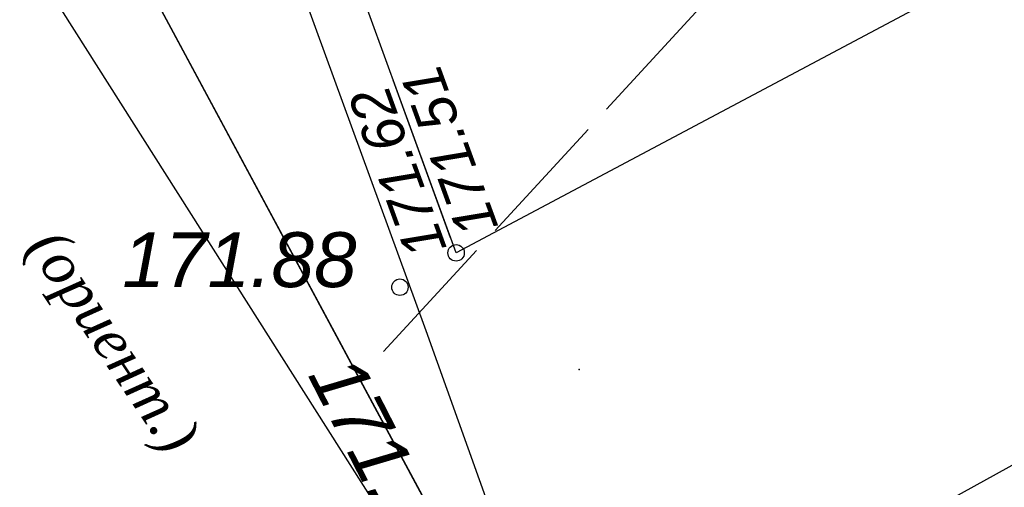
# Model space of a CAD drawing. Header units: metres. Extents: x 2193651 to 2201499, y 493187 to 494493.
# Tile 11 of 76: x 2199611 to 2199647, y 493668 to 493685. Entities that reach past the tile are written whole.
import ezdxf

# ---------------------------------------------------------------- set-up
doc = ezdxf.new("R2010")
doc.units = ezdxf.units.M
doc.set_wipeout_variables(frame=1)
doc.header["$PDSIZE"] = 0.25
doc.linetypes.add('10_2', pattern=[6, 5, -1])
doc.linetypes.add('IMPORT-GOST2_303 5 _2_', pattern=[24, 20, -1.5, 1, -1.5])
for name, color, linetype in [('contur_line_road', 7, 'Continuous'), ('net_electro', 1, 'Continuous'), ('p', 7, 'Continuous'), ('relief_point', 7, 'Continuous'), ('z', 7, 'Continuous'), ('z_text_net_electro', 7, 'Continuous'), ('z_text_relief_point', 7, 'Continuous')]:
    doc.layers.add(name, color=color, linetype=linetype)
doc.layers.add('net_pipeline', color=7, linetype='Continuous', lineweight=30)
doc.layers.add('КР_Оси', color=21, linetype='IMPORT-GOST2_303 5 _2_', lineweight=15)
doc.layers.add('x_polygon', color=7, linetype='Continuous', true_color=0xffffff)
doc.styles.add('Bm-431', font='timesi.ttf')
doc.styles.add('D-131', font='ariali.ttf')
doc.linetypes.add('ограждение2', pattern='A,0.25,-0.1,[132,ltypeshp.shx,S=0.1,R=0,X=-0.1,Y=0],-0.1,1', length=1.45)

# ---------------------------------------------------------------- blocks, each defined once
blk = doc.blocks.new('330p')
at = {"color": 0}
blk.add_point((0, 0), dxfattribs=at)
blk = doc.blocks.new('330')
h = blk.add_hatch(color=0)
edge = h.paths.add_edge_path()
edge.add_arc((0, 0), 0.15, 0, 360.0003)
at = {"color": 0}
blk.add_circle((0, 0), 0.15, dxfattribs=at)
blk = doc.blocks.new('ж9итдщд')
at = {"color": 251, "lineweight": 25, "true_color": 0x5d5d5d}
blk.add_line((2196626.38, 493677.437, 343.02), (2196624.286, 493683.178, 343.02), dxfattribs=at)
at = {"layer": 'contur_line_road', "color": 251, "true_color": 0x5d5d5d, "flags": 128}
blk.add_lwpolyline([(2196630.676, 493659.372), (2196631.426, 493660.65), (2196668.794, 493681.262, 0.986879), (2196663.928, 493696.726), (2196626.58, 493676.89), (2196612.994, 493714.146), (2196597.086, 493757.644), (2196631.836, 493773.052)], format="xyb", dxfattribs=at)
at = {"layer": 'net_electro', "color": 251, "true_color": 0x5d5d5d, "flags": 128}
blk.add_lwpolyline([(2196569.176, 493829.438), (2196574.31, 493785.376), (2196582.012, 493733.236), (2196627.774, 493661.202)], dxfattribs=at)
at = {"layer": 'net_pipeline', "color": 251, "linetype": '10_2', "true_color": 0x5d5d5d, "flags": 128}
blk.add_lwpolyline([(2196623.939, 493673.294), (2196676.5, 493730.384), (2196701.549, 493782.147), (2196717.694, 493807.91)], dxfattribs=at)
at = {"layer": 'p', "color": 251, "linetype": 'Continuous', "true_color": 0x5d5d5d}
for points in [[(2197058.832, 493711.546), (2196681.952, 493564.546), (2196660.412, 493604.866), (2196639.972, 493640.886), (2196629.412, 493660.506), (2196597.912, 493719.006), (2196578.312, 493756.106), (2196577.472, 493761.166), (2196577.452, 493786.146), (2196578.232, 493801.946), (2196581.652, 493813.526), (2196585.372, 493821.166), (2196595.252, 493832.726), (2196756.752, 493910.286), (2196821.372, 493940.626), (2196842.732, 493950.726), (2196916.872, 493986.026)], [(2196596.152, 493646.386), (2196586.552, 493649.946), (2196583.112, 493657.926), (2196578.072, 493686.206), (2196574.632, 493713.386), (2196574.532, 493728.326), (2196576.232, 493734.066), (2196576.012, 493746.206), (2196574.812, 493765.346), (2196577.472, 493765.166), (2196577.472, 493761.166), (2196578.312, 493756.106), (2196583.052, 493747.146), (2196591.752, 493730.686), (2196597.912, 493719.006), (2196629.412, 493660.506), (2196602.512, 493647.406)]]:
    blk.add_lwpolyline(points, close=True, dxfattribs=at)
at = {"layer": 'z', "color": 251, "linetype": 'Continuous', "true_color": 0x5d5d5d}
blk.add_lwpolyline([(2196724.652, 493481.466), (2196696.112, 493538.026), (2196681.952, 493564.546), (2196660.412, 493604.866), (2196639.972, 493640.886), (2196629.412, 493660.506), (2196597.912, 493719.006), (2196578.312, 493756.106), (2196577.472, 493761.166), (2196577.452, 493786.146), (2196578.232, 493801.946), (2196581.652, 493813.526), (2196585.372, 493821.166), (2196595.252, 493832.726), (2196756.752, 493910.286)], dxfattribs=at)
at = {"layer": 'relief_point', "color": 251, "true_color": 0x5d5d5d, "xscale": 2, "yscale": 2, "zscale": 2}
for p in [(2196626.58, 493676.89, 343.02), (2196624.532, 493675.638, 343.76)]:
    blk.add_blockref('330', p, dxfattribs=at)
at = {"layer": 'x_polygon', "color": 251, "true_color": 0x5d5d5d, "xscale": 2, "yscale": 2, "zscale": 2}
blk.add_blockref('330p', (2196631.071, 493672.639), dxfattribs=at)
at = {"layer": 'z_text_net_electro', "color": 251, "true_color": 0x5d5d5d, "style": 'Bm-431'}
blk.add_text(' (ориент.)', height=1.5, rotation=304.0428, dxfattribs=at).set_placement((2196610.588, 493677.578))
at = {"layer": 'z_text_relief_point', "color": 251, "true_color": 0x5d5d5d, "style": 'D-131'}
for s, height, rotation, p in [('171.51', 1.5, 110.0352, (2196628.131, 493677.837, 343.02)), ('171.62', 1.5, 110.0352, (2196626.251, 493677.06, 343.02)), (' 171.64', 2, 297.1267, (2196620.803, 493673.139, 343.28))]:
    blk.add_text(s, height=height, rotation=rotation, dxfattribs=at).set_placement(p)
blk.add_text(' 171.88', height=2, dxfattribs=at).set_placement((2196613.632, 493675.641, 343.76))
at = {"color": 7, "lineweight": 0, "true_color": 0xffffff}
blk.add_wipeout([(2197379.001, 493517.103), (2197495.512, 493517.103), (2197495.512, 494487.366), (2196201.796, 494487.366), (2196201.796, 493187.366), (2197495.512, 493187.366), (2197495.512, 493517.103), (2196554.68, 493517.103), (2196554.68, 493858.249), (2197070.734, 494090.366), (2197224.867, 494090.366), (2197276.818, 493979.65), (2197379.001, 493803.734)], dxfattribs=at)

msp = doc.modelspace()

# ---------------------------------------------------------------- block references
at = {"color": 1, "lineweight": 100}
msp.add_blockref('ж9итдщд', (3000, 0), dxfattribs=at)

# ---------------------------------------------------------------- next in the draw order: linework, layer by layer
at = {"layer": 'КР_Оси', "color": 5, "linetype": 'ограждение2', "lineweight": 30, "ltscale": 3.9}
msp.add_lwpolyline([(2199630.907, 493658.928), (2199625.489, 493674.046), (2199594.566, 493758.714), (2199630.952, 493775.859), (2199718.494, 493863.646)], dxfattribs=at)

doc.saveas('drawing.dxf')
